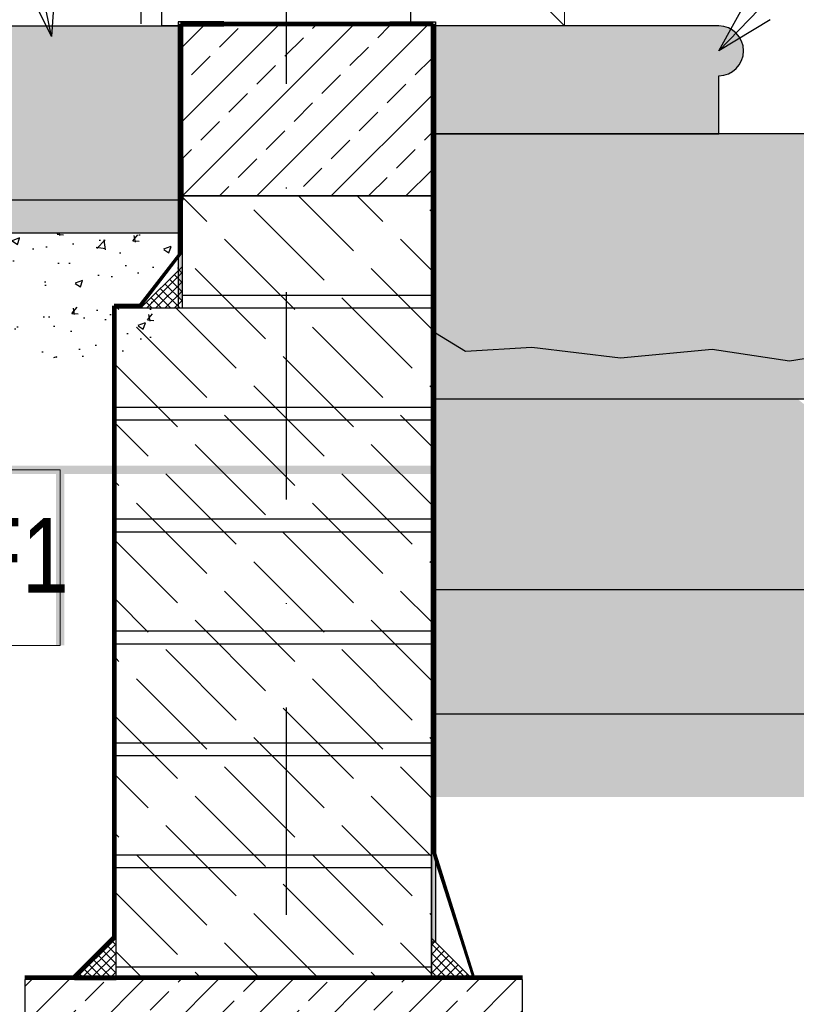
# Model space of a CAD drawing. Header units: centimetres. Extents: x 148485 to 162129, y -6573 to -2118.
# Tile 132 of 167: x 154188 to 154282, y -4819 to -4700. Entities that reach past the tile are written whole.
import ezdxf
from ezdxf import colors
from ezdxf.entities.mleader import LeaderData, LeaderLine
from ezdxf.math import Vec2, Vec3

# ---------------------------------------------------------------- set-up
doc = ezdxf.new("R2010")
doc.units = ezdxf.units.CM
doc.header["$LTSCALE"] = 0.1
doc.linetypes.add('DASHDOT', pattern=[1, 0.5, -0.25, 0, -0.25])
doc.linetypes.add('DASHED', pattern=[19.049999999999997, 12.7, -6.35])
doc.layers.get('0').update_dxf_attribs({"color": 45})
for name, color, linetype, lineweight in [('A_izolacje', 7, 'DASHED', 15), ('A_opis_warstw', 60, 'Continuous', 13), ('A_Opisy', 7, 'Continuous', 18), ('HACZE', 52, 'Continuous', 9)]:
    doc.layers.add(name, color=color, linetype=linetype, lineweight=lineweight)
for name, color, linetype in [('A_wymiary_zewn', 4, 'Continuous'), ('hatch_R&F', 4, 'Continuous'), ('konstr_PROKON', 2, 'Continuous'), ('osie_R&F', 6, 'DASHDOT'), ('widoki_R&F', 4, 'Continuous'), ('ściany_murowane_R&F', 13, 'Continuous')]:
    doc.layers.add(name, color=color, linetype=linetype)
doc.layers.add('ZAKRES_MDCP_L_0', color=7, linetype='Continuous', true_color=0xfd0000)
doc.styles.add('Skala 50', font='simplex.shx', dxfattribs={"width": 0.9, "height": 10})
doc.styles.add('TECH', font='flptechn.ttf')
pattern_1 = [(37.50000000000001, (5151.62739658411, 1583.232143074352), (-0.01600031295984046, 0.4894132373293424), [0, -0.38608, 0, -0.4318, 0, -0.41275]), (7.499999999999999, (5151.62739658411, 1583.232143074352), (0.4495232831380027, 0.7168251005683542), [0, -0.2082799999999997, 0, -0.3479799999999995, 0, -0.1333499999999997]), (327.5, (5151.31497658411, 1583.232143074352), (0.790992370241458, 0.001437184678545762), [0, -0.127, 0, -0.4572, 0, -0.5969]), (317.5, (5151.31497658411, 1583.232143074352), (0.7635564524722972, 0.2229293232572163), [0, -0.0635, 0, -0.29972, 0, -0.3429])]
pattern_2 = [(45, (5142.62739658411, 1501.232143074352), (-0.5612660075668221, 0.5612660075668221), []), (135, (5142.62739658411, 1501.232143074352), (-0.5612660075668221, -0.561266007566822), [])]

# ---------------------------------------------------------------- blocks, each defined once
blk = doc.blocks.new('_Open30')
at = {"color": 0, "linetype": 'ByBlock', "lineweight": -2, "transparency": 16777216}
for p, q in [((-1, 0.2679), (0, 0)), ((0, 0), (-1, -0.2679)), ((0, 0), (-1, 0))]:
    blk.add_line(p, q, dxfattribs=at)

msp = doc.modelspace()

# ---------------------------------------------------------------- hatches: boundary and pattern name
at = {"layer": 'hatch_R&F'}
h = msp.add_hatch(dxfattribs=at)
h.set_pattern_fill('AR-SAND', color=256, scale=0.01, angle=7.016709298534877e-15)
h.set_pattern_definition(pattern_1)
h.paths.add_polyline_path([(154207.3041830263, -4733.560466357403), (154207.3041830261, -4700.060466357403), (154232.8041830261, -4700.060466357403), (154232.8041830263, -4700.560466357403), (154207.8041830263, -4700.560466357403), (154207.8041830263, -4733.560466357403)])
h = msp.add_hatch(dxfattribs=at)
h.set_pattern_fill('ANSI33', color=256, angle=180, style=0)
h.set_pattern_definition([(45, (5145.62739658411, 1566.232143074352), (-4.490128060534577, 4.490128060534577), []), (45, (5150.11752658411, 1566.232143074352), (-4.490128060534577, 4.490128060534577), [3.175000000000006, -1.587500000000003])])
h.paths.add_polyline_path([(154207.8041830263, -4721.060466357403), (154237.8041830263, -4721.060466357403), (154237.8041830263, -4700.560466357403), (154207.8041830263, -4700.560466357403)])
h = msp.add_hatch(dxfattribs=at)
h.set_pattern_fill('AR-SAND', color=256, scale=0.01, angle=180)
h.set_pattern_definition(pattern_1)
h.paths.add_polyline_path([(154237.8041830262, -4700.560466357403), (154232.8041830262, -4700.560466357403), (154232.8041830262, -4700.060466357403), (154238.3041830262, -4700.060466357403), (154238.3041830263, -4811.060466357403), (154237.8041830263, -4811.060466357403)])
at = {"layer": 'hatch_R&F', "linetype": 'Continuous'}
h = msp.add_hatch(dxfattribs=at)
h.set_pattern_fill('AR-SAND', color=256, scale=0.02)
h.set_pattern_definition([(37.50000000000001, (5076.927545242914, 2380.298990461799), (-0.03200062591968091, 0.9788264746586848), [0, -0.7721600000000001, 0, -0.8636, 0, -0.8255]), (7.499999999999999, (5076.927545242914, 2380.298990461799), (0.8990465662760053, 1.433650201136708), [0, -0.4165599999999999, 0, -0.6959599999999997, 0, -0.2666999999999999]), (327.5, (5076.302705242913, 2380.298990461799), (1.581984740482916, 0.002874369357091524), [0, -0.254, 0, -0.9144, 0, -1.1938]), (317.5, (5076.302705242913, 2380.298990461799), (1.527112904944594, 0.4458586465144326), [0, -0.127, 0, -0.59944, 0, -0.6858])])
h.paths.add_polyline_path([(154207.8041830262, -4721.560466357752), (154170.937479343, -4721.560466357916), (154020.8041830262, -4726.56490956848), (154020.8041830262, -4730.567131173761), (154171.0041275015, -4725.560466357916), (154207.8041830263, -4725.560466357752)])
at = {"layer": 'hatch_R&F'}
h = msp.add_hatch(dxfattribs=at)
h.set_pattern_fill('ACAD_ISO02W100', color=256, angle=45.00000000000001, style=0)
h.set_pattern_definition([(135, (5152.62739658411, 1583.232143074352), (-3.535533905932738, -3.535533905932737), [12, -3])])
h.paths.add_polyline_path([(154207.8041830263, -4721.060466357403), (154237.8041830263, -4721.060466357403), (154237.8041830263, -4815.560466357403), (154199.8041830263, -4815.560466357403), (154199.8041830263, -4734.560466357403), (154207.8041830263, -4734.560466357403)])
at = {"layer": 'hatch_R&F', "linetype": 'Continuous'}
h = msp.add_hatch(dxfattribs=at)
h.set_pattern_fill('AR-CONC', color=256, scale=0.05)
h.set_pattern_definition([(49.99999999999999, (5076.927545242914, 2380.298990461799), (9.1092334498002, -0.7969542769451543), [0.9525000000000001, -10.4775]), (355, (5076.927545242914, 2380.298990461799), (-1.762171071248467, 9.552842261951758), [0.762, -8.3820292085]), (100.4514447, (5077.686645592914, 2380.232577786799), (7.347062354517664, 8.755887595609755), [0.8095004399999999, -8.904512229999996]), (46.18420000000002, (5076.927545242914, 2382.838990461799), (13.5539520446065, -2.102116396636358), [1.428749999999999, -15.71624999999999]), (96.63555760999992, (5078.057040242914, 2382.663815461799), (11.87020670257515, 12.37130622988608), [1.214251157, -13.356780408]), (351.1841511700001, (5076.927545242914, 2382.838990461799), (11.87020670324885, 12.37130622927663), [1.1429983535, -12.572986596]), (21, (5078.197545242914, 2382.203990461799), (7.580719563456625, -5.11325990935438), [0.9525000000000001, -10.4775]), (326.0000000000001, (5078.197545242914, 2382.203990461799), (3.090101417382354, 9.209398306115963), [0.7619999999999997, -8.381999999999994]), (71.45144499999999, (5078.829271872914, 2381.777885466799), (10.67082096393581, 4.096138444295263), [0.8095004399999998, -8.904496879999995]), (37.50000000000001, (5076.927545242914, 2380.298990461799), (0.1544301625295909, 4.227751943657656), [0, -8.2804, 0, -8.509, 0, -8.41375]), (7.499999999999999, (5076.927545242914, 2380.298990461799), (3.340983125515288, 5.009028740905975), [0, -4.851399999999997, 0, -8.089899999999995, 0, -3.206749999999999]), (327.5, (5074.095445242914, 2380.298990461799), (6.77952975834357, -0.2864371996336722), [0, -3.175, 0, -9.906, 0, -13.1445]), (317.5, (5072.825445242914, 2380.298990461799), (7.406459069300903, 1.271324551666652), [0, -4.1275, 0, -6.578600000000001, 0, -9.3345])])
h.paths.add_polyline_path([(154204.931599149, -4740.370325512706), (154204.931599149, -4734.560466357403), (154207.8041830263, -4734.560466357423), (154207.2717756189, -4734.310466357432), (154207.3365904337, -4725.5604663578), (154171.0041275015, -4725.560466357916), (154020.8041830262, -4730.567131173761), (154020.8041830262, -4745.575462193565), (154171.2540580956, -4740.560466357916), (154204.681599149, -4740.560466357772)])
h = msp.add_hatch(dxfattribs=at)
h.set_pattern_fill('AR-SAND', color=256, scale=0.02)
h.set_pattern_definition([(37.50000000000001, (0, 0), (-0.03200062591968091, 0.9788264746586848), [0, -0.7721600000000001, 0, -0.8636, 0, -0.8255]), (7.499999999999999, (0, 0), (0.8990465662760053, 1.433650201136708), [0, -0.41656, 0, -0.69596, 0, -0.2667]), (327.5, (-0.62484, 0), (1.581984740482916, 0.002874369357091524), [0, -0.254, 0, -0.9144, 0, -1.1938]), (317.5, (-0.62484, 0), (1.527112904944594, 0.4458586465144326), [0, -0.127, 0, -0.59944, 0, -0.6858])])
h.paths.add_polyline_path([(154301.9573827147, -4737.560466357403), (154297.0660042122, -4740.151038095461), (154290.3088674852, -4739.469608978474), (154280.9687717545, -4740.951318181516), (154271.6521264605, -4739.532962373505), (154260.5929005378, -4740.576772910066), (154249.9020596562, -4739.287404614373), (154241.9148409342, -4739.778773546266), (154238.3041830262, -4737.560466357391), (154238.3041830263, -4745.560466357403), (154301.9573827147, -4745.560466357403)])
h = msp.add_hatch(dxfattribs=at)
h.set_pattern_fill('AR-CONC', color=256, scale=0.05)
h.set_pattern_definition([(49.99999999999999, (3246.028571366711, 1271.074236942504), (9.109233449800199, -0.7969542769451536), [0.9524999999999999, -10.4775]), (355, (3246.028571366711, 1271.074236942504), (-1.762171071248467, 9.552842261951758), [0.762, -8.3820292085]), (100.4514447, (3246.787671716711, 1271.007824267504), (7.34706235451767, 8.755887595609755), [0.80950044, -8.904512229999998]), (46.1842, (3246.028571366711, 1273.614236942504), (13.5539520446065, -2.102116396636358), [1.42875, -15.71625]), (96.63555760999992, (3247.158066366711, 1273.439061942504), (11.87020670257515, 12.37130622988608), [1.214251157, -13.356780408]), (351.18415117, (3246.028571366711, 1273.614236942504), (11.87020670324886, 12.37130622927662), [1.1429983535, -12.572986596]), (21, (3247.298571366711, 1272.979236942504), (7.580719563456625, -5.11325990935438), [0.9525000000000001, -10.4775]), (326, (3247.298571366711, 1272.979236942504), (3.090101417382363, 9.209398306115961), [0.7619999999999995, -8.38199999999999]), (71.45144499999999, (3247.930297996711, 1272.553131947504), (10.67082096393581, 4.096138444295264), [0.8095004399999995, -8.904496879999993]), (37.50000000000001, (3246.028571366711, 1271.074236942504), (0.1544301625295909, 4.227751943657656), [0, -8.2804, 0, -8.509, 0, -8.41375]), (7.499999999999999, (3246.028571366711, 1271.074236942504), (3.340983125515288, 5.009028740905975), [0, -4.851399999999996, 0, -8.089899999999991, 0, -3.206749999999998]), (327.5, (3243.196471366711, 1271.074236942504), (6.77952975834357, -0.2864371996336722), [0, -3.175, 0, -9.905999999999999, 0, -13.1445]), (317.5, (3241.926471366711, 1271.074236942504), (7.406459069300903, 1.271324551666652), [0, -4.1275, 0, -6.578600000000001, 0, -9.3345])])
h.paths.add_polyline_path([(155166.9504573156, -4742.560466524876), (155153.2004575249, -4753.560466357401), (154291.9573827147, -4753.560466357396), (154281.9573827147, -4745.560466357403), (154238.3041830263, -4745.560466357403), (154238.3041830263, -4768.5604663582), (155328.700457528, -4768.560466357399), (155328.700457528, -4742.560466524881)])
h = msp.add_hatch(dxfattribs=at)
h.set_pattern_fill('AR-SAND', color=256, scale=0.05)
h.set_pattern_definition([(37.50000000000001, (3246.028571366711, 1271.074236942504), (-0.08000156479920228, 2.447066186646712), [0, -1.9304, 0, -2.159, 0, -2.06375]), (7.499999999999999, (3246.028571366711, 1271.074236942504), (2.247616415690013, 3.584125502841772), [0, -1.041399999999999, 0, -1.739899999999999, 0, -0.6667499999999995]), (327.5, (3244.466471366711, 1271.074236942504), (3.95496185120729, 0.007185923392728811), [0, -0.6349999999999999, 0, -2.286, 0, -2.9845]), (317.5, (3244.466471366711, 1271.074236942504), (3.817782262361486, 1.114646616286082), [0, -0.3175, 0, -1.4986, 0, -1.7145])])
h.paths.add_polyline_path([(154238.3041830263, -4783.5604663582), (155328.700457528, -4783.560466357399), (155328.700457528, -4768.560466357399), (154238.3041830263, -4768.5604663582)])
h = msp.add_hatch(dxfattribs=at)
h.set_pattern_fill('EARTH', color=256, scale=2.000000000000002, angle=45)
h.set_pattern_definition([(45, (3246.028571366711, 1271.074236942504), (0, 17.96051224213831), [12.70000000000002, -12.70000000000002]), (45, (3242.66097532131, 1274.441832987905), (0, 17.96051224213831), [12.70000000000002, -12.70000000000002]), (45, (3239.293379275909, 1277.809429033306), (0, 17.96051224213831), [12.70000000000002, -12.70000000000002]), (135, (3239.293379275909, 1280.054493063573), (-17.96051224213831, 1.77635683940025e-15), [12.7, -12.7]), (135, (3242.66097532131, 1283.422089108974), (-17.96051224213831, 1.77635683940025e-15), [12.7, -12.7]), (135, (3246.028571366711, 1286.789685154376), (-17.96051224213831, 1.77635683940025e-15), [12.7, -12.7])])
h.paths.add_polyline_path([(155328.700457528, -4793.560466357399), (155328.700457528, -4783.560466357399), (154238.3041830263, -4783.5604663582), (154238.3041830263, -4793.5604663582)])
at = {"layer": 'hatch_R&F'}
h = msp.add_hatch(dxfattribs=at)
h.set_pattern_fill('ANSI33', color=256, angle=180, style=0)
h.set_pattern_definition([(45, (5149.62739658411, 1552.232143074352), (-4.490128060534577, 4.490128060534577), []), (45, (5154.11752658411, 1552.232143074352), (-4.490128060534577, 4.490128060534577), [3.175000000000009, -1.587500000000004])])
h.paths.add_polyline_path([(154188.8041830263, -4855.560466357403), (154248.8041830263, -4855.560466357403), (154248.8041830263, -4815.560466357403), (154188.8041830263, -4815.560466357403)])
at = {"layer": 'widoki_R&F'}
h = msp.add_hatch(dxfattribs=at)
h.set_pattern_fill('ANSI37', color=256, scale=0.25, angle=180)
h.set_pattern_definition([(45, (5150.62739658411, 1582.232143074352), (-0.5612660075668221, 0.5612660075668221), []), (135, (5150.62739658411, 1582.232143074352), (-0.5612660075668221, -0.561266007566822), [])])
h.paths.add_polyline_path([(154207.8041830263, -4734.560466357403), (154207.8041830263, -4729.560466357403), (154202.8041830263, -4734.560466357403)])
h = msp.add_hatch(dxfattribs=at)
h.set_pattern_fill('ANSI37', color=256, scale=0.25, angle=180)
h.set_pattern_definition(pattern_2)
h.paths.add_polyline_path([(154199.8041830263, -4815.560466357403), (154199.8041830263, -4810.560466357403), (154194.8041830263, -4815.560466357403)])
h = msp.add_hatch(dxfattribs=at)
h.set_pattern_fill('ANSI37', color=256, scale=0.25, angle=7.016709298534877e-15)
h.set_pattern_definition(pattern_2)
h.paths.add_polyline_path([(154237.8041830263, -4815.560466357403), (154237.8041830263, -4810.560466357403), (154242.8041830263, -4815.560466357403)])
at = {"layer": 'ZAKRES_MDCP_L_0', "linetype": 'ByBlock', "true_color": 0x01cc33, "transparency": 33554559}
h = msp.add_hatch(color=102, dxfattribs=at)
h.dxf.hatch_style = 1
h.set_gradient(color1=(190, 127, 127), color2=(53, 76, 95), tint=1, name='HEMISPHERICAL')
edge = h.paths.add_edge_path()
edge.add_line((154207.7708589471, -4700.560466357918), (154207.8375071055, -4721.560466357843))
edge.add_line((154207.8375071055, -4721.560466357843), (154170.8708311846, -4721.560466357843))
edge.add_line((154170.8708311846, -4721.560466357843), (154170.8041830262, -4706.560466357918))
edge.add_arc((154170.8041830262, -4703.560466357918), 3, 90, 270, ccw=False)
edge.add_line((154170.8041830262, -4700.560466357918), (154207.7708589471, -4700.560466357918))
h = msp.add_hatch(color=102, dxfattribs=at)
h.dxf.hatch_style = 1
h.set_gradient(color1=(190, 127, 127), color2=(53, 76, 95), tint=1, name='HEMISPHERICAL')
edge = h.paths.add_edge_path()
edge.add_line((154238.3041830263, -4700.560466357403), (154238.3041830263, -4713.560466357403))
edge.add_line((154238.3041830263, -4713.560466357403), (154272.4315991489, -4713.560466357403))
edge.add_line((154272.4315991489, -4713.560466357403), (154272.4315991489, -4706.560466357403))
edge.add_arc((154272.4315991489, -4703.560466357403), 3, 270, 90)
edge.add_line((154272.4315991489, -4700.560466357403), (154238.3041830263, -4700.560466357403))
h = msp.add_hatch(color=102, dxfattribs=at)
h.dxf.hatch_style = 1
h.set_gradient(color1=(190, 127, 127), color2=(53, 76, 95), tint=1, name='HEMISPHERICAL')
edge = h.paths.add_edge_path()
edge.add_line((154301.9573827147, -4737.560466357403), (154301.9573827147, -4719.560466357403))
edge.add_arc((154301.9573827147, -4716.560466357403), 3, 270, 90)
edge.add_line((154301.9573827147, -4713.560466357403), (154238.3041830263, -4713.560466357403))
edge.add_line((154238.3041830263, -4713.560466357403), (154238.3041830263, -4737.560466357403))
edge.add_line((154238.3041830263, -4737.560466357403), (154241.9148409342, -4739.778773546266))
edge.add_line((154241.9148409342, -4739.778773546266), (154249.9020596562, -4739.287404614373))
edge.add_line((154249.9020596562, -4739.287404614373), (154260.5929005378, -4740.576772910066))
edge.add_line((154260.5929005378, -4740.576772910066), (154271.6521264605, -4739.532962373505))
edge.add_line((154271.6521264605, -4739.532962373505), (154280.9687717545, -4740.951318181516))
edge.add_line((154280.9687717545, -4740.951318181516), (154290.3088674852, -4739.469608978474))
edge.add_line((154290.3088674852, -4739.469608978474), (154297.0660042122, -4740.151038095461))
edge.add_line((154297.0660042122, -4740.151038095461), (154301.9573827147, -4737.560466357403))

# ---------------------------------------------------------------- linework, layer by layer
at = {"layer": 'A_izolacje', "ltscale": 8, "const_width": 0.5}
for points in [[(154207.5541830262, -4700.310466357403), (154207.5541830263, -4729.456912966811), (154202.7006296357, -4734.310466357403), (154199.5541830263, -4734.310466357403)], [(154207.5541830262, -4700.310466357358), (154238.0541830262, -4700.310466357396)], [(154238.0541830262, -4700.310466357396), (154238.0541830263, -4810.456912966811), (154242.9077364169, -4815.310466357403), (154246.0541830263, -4815.310466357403)], [(154199.5541830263, -4734.310466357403), (154199.5541830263, -4810.456912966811), (154194.7006296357, -4815.310466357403), (154191.5541830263, -4815.310466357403)], [(154188.8041830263, -4815.310466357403), (154248.8041830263, -4815.310466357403)]]:
    msp.add_lwpolyline(points, dxfattribs=at)
at = {"layer": 'A_opis_warstw', "const_width": 1}
msp.add_lwpolyline([(154193.0732477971, -4775.275436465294), (154193.0732477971, -4754.076037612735), (154171.6841629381, -4754.076037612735), (154242.527060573, -4754.076037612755)], dxfattribs=at)
at = {"layer": 'A_opis_warstw'}
msp.add_lwpolyline([(154193.0732477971, -4775.275436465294), (154193.0732477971, -4754.076037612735), (154171.6841629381, -4754.076037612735), (154171.6841629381, -4775.275436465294)], close=True, dxfattribs=at)
at = {"layer": 'A_Opisy'}
msp.add_lwpolyline([(154253.8411778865, -4673.060466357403), (154253.8411778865, -4700.560466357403), (154241.3411778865, -4688.060466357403), (154281.6166143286, -4688.060466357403)], dxfattribs=at)
at = {"layer": 'A_wymiary_zewn'}
msp.add_line((154301.9573827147, -4745.560466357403), (154238.3041830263, -4745.560466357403), dxfattribs=at)
for points in [[(154207.7708589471, -4700.560466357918), (154207.8375071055, -4721.560466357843), (154170.8708311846, -4721.560466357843), (154170.8041830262, -4706.560466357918, -0.9999999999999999), (154170.8041830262, -4700.560466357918)], [(154238.3041830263, -4700.560466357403), (154238.3041830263, -4713.560466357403), (154272.4315991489, -4713.560466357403), (154272.4315991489, -4706.560466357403, 0.9999999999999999), (154272.4315991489, -4700.560466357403)], [(154301.9573827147, -4737.560466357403), (154301.9573827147, -4719.560466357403, 0.9999999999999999), (154301.9573827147, -4713.560466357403), (154238.3041830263, -4713.560466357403), (154238.3041830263, -4737.560466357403), (154241.9148409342, -4739.778773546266), (154249.9020596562, -4739.287404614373), (154260.5929005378, -4740.576772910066), (154271.6521264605, -4739.532962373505), (154280.9687717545, -4740.951318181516), (154290.3088674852, -4739.469608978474), (154297.0660042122, -4740.151038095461)]]:
    msp.add_lwpolyline(points, format="xyb", close=True, dxfattribs=at)
for points in [[(154207.8375071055, -4721.560466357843), (154170.937479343, -4721.560466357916), (154020.8041830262, -4726.56490956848)], [(154207.8041830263, -4725.56046635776), (154171.0041275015, -4725.560466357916), (154020.8041830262, -4730.567131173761)], [(155328.700457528, -4768.560466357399), (155328.700457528, -4768.560466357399), (155328.700457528, -4768.560466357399), (154238.3041830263, -4768.560466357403)], [(155328.700457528, -4783.560466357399), (155328.700457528, -4783.560466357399), (155328.700457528, -4783.560466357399), (154238.3041830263, -4783.560466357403)]]:
    msp.add_lwpolyline(points, dxfattribs=at)
at = {"layer": 'HACZE'}
msp.add_lwpolyline([(154205.3041830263, -4700.560466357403), (154235.3041830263, -4700.560466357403)], dxfattribs=at)
at = {"layer": 'konstr_PROKON'}
msp.add_lwpolyline([(154207.8041830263, -4721.060466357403), (154237.8041830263, -4721.060466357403), (154237.8041830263, -4700.560466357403), (154207.8041830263, -4700.560466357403)], close=True, dxfattribs=at)
at = {"layer": 'konstr_PROKON', "linetype": 'ByBlock'}
msp.add_lwpolyline([(154188.8041830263, -4855.560466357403), (154248.8041830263, -4855.560466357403), (154248.8041830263, -4815.560466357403), (154188.8041830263, -4815.560466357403)], close=True, dxfattribs=at)
at = {"layer": 'osie_R&F', "ltscale": 500}
msp.add_lwpolyline([(154220.3041830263, -4331.858391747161), (154220.3041830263, -4901.806653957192)], dxfattribs=at)
at = {"layer": 'widoki_R&F'}
msp.add_lwpolyline([(154202.8041830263, -4505.060466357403), (154202.8041830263, -4700.310466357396)], dxfattribs=at)
for points in [[(154235.3041830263, -4700.560466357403), (154205.3041830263, -4700.560466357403), (154205.3041830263, -4690.560466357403), (154235.3041830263, -4690.560466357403)], [(154207.8041830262, -4700.560466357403), (154212.8041830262, -4700.560466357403), (154212.8041830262, -4700.060466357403), (154207.3041830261, -4700.060466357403), (154207.3041830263, -4734.560466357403), (154207.8041830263, -4734.560466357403)], [(154237.8041830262, -4700.560466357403), (154232.8041830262, -4700.560466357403), (154232.8041830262, -4700.060466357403), (154238.3041830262, -4700.060466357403), (154238.3041830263, -4811.060466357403), (154237.8041830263, -4811.060466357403)], [(154207.8041830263, -4734.560466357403), (154207.8041830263, -4729.560466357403), (154202.8041830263, -4734.560466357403)], [(154199.8041830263, -4815.560466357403), (154199.8041830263, -4810.560466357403), (154194.8041830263, -4815.560466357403)], [(154237.8041830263, -4815.560466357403), (154237.8041830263, -4810.560466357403), (154242.8041830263, -4815.560466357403)]]:
    msp.add_lwpolyline(points, close=True, dxfattribs=at)
at = {"layer": 'ściany_murowane_R&F', "lineweight": -3, "ltscale": 0.5}
msp.add_lwpolyline([(154207.8041830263, -4721.060466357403), (154237.8041830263, -4721.060466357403), (154237.8041830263, -4815.560466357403), (154199.8041830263, -4815.560466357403), (154199.8041830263, -4734.560466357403), (154207.8041830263, -4734.560466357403)], close=True, dxfattribs=at)
at = {"layer": 'ściany_murowane_R&F', "color": 4, "lineweight": -3, "ltscale": 0.5}
for points in [[(154237.8041830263, -4733.060466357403), (154207.8041830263, -4733.060466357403), (154207.8041830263, -4721.060466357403), (154237.8041830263, -4721.060466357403)], [(154237.8041830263, -4721.060466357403), (154207.8041830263, -4721.060466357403), (154207.8041830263, -4721.060466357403), (154237.8041830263, -4721.060466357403)], [(154237.8041830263, -4746.560466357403), (154199.8041830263, -4746.560466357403), (154199.8041830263, -4734.560466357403), (154237.8041830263, -4734.560466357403)], [(154237.8041830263, -4760.060466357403), (154199.8041830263, -4760.060466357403), (154199.8041830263, -4748.060466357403), (154237.8041830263, -4748.060466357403)], [(154237.8041830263, -4773.560466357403), (154199.8041830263, -4773.560466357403), (154199.8041830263, -4761.560466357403), (154237.8041830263, -4761.560466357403)], [(154237.8041830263, -4787.060466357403), (154199.8041830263, -4787.060466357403), (154199.8041830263, -4775.060466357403), (154237.8041830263, -4775.060466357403)], [(154237.8041830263, -4800.560466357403), (154199.8041830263, -4800.560466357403), (154199.8041830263, -4788.560466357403), (154237.8041830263, -4788.560466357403)], [(154237.8041830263, -4814.060466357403), (154199.8041830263, -4814.060466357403), (154199.8041830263, -4802.060466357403), (154237.8041830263, -4802.060466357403)]]:
    msp.add_lwpolyline(points, close=True, dxfattribs=at)

# ---------------------------------------------------------------- texts
at = {"layer": 'A_opis_warstw', "style": 'TECH', "width": 0.85}
msp.add_text('SF1', height=9, dxfattribs=at).set_placement((154175.3644570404, -4768.892969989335))

# ---------------------------------------------------------------- leaders
at = {"layer": 'widoki_R&F'}
ml = msp.add_multileader_mtext('Standard', dxfattribs=at)
ml.set_content('{\\W0.6;proj. stopień \\Pz piaskwowca}', color=256, style='Skala 50')
ml.set_leader_properties()
ml.set_arrow_properties(name='OPEN30')
ml.build(insert=Vec2(0, 0))
ml.multileader.update_dxf_attribs({"dogleg_length": 5, "arrow_head_size": 7})
ctx = ml.context
ctx.base_point, ctx.char_height, ctx.arrow_head_size, ctx.plane_origin = Vec3(154112.6915280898, -4649.763198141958), 9, 7, Vec3(88178.37428403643, 2093.79110075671)
notes = []
notes.append((ctx, [(0, (1, 1, 0), (154181.6217679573, -4649.763198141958), (-1, 0), 11.18738272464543, [(0, [(154192.0189650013, -4701.843816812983)], 0, [])])]))
ctx.mtext.insert, ctx.mtext.width, ctx.mtext.defined_height = Vec3(154114.6915280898, -4643.763198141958), 104.1691353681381, 46.64295265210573
ml = msp.add_multileader_mtext('Standard', dxfattribs=at)
ml.set_content('{\\W0.6;istn. stopnie \\Pz piaskwowca}', color=256, style='Skala 50')
ml.set_leader_properties()
ml.set_arrow_properties(name='OPEN30')
ml.build(insert=Vec2(0, 0))
ml.multileader.update_dxf_attribs({"dogleg_length": 5, "arrow_head_size": 7})
ctx = ml.context
ctx.base_point, ctx.char_height, ctx.arrow_head_size, ctx.plane_origin = Vec3(154329.6053754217, -4656.160452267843), 9, 7, Vec3(220321.6654766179, 2087.393846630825)
notes.append((ctx, [(0, (1, 1, 0), (154318.417992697, -4656.160452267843), (1, 0), 11.18738272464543, [(0, [(154272.4315991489, -4703.560466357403)], 0, [])])]))
ctx.mtext.insert, ctx.mtext.width, ctx.mtext.defined_height = Vec3(154331.6053754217, -4650.160452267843), 104.1691353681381, 46.64295265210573
for ctx, leaders in notes:
    for number, flags, end, landing, length, lines in leaders:
        leader = LeaderData()
        leader.index, (leader.has_last_leader_line, leader.has_dogleg_vector, leader.attachment_direction) = number, flags
        leader.last_leader_point, leader.dogleg_vector, leader.dogleg_length = Vec3(end), Vec3(landing), length
        for number, points, colour, breaks in lines:
            line = LeaderLine()
            line.index, line.vertices, line.color, line.breaks = number, Vec3.list(points), colors.encode_raw_color(colour), breaks
            leader.lines.append(line)
        ctx.leaders.append(leader)

doc.saveas('drawing.dxf')
